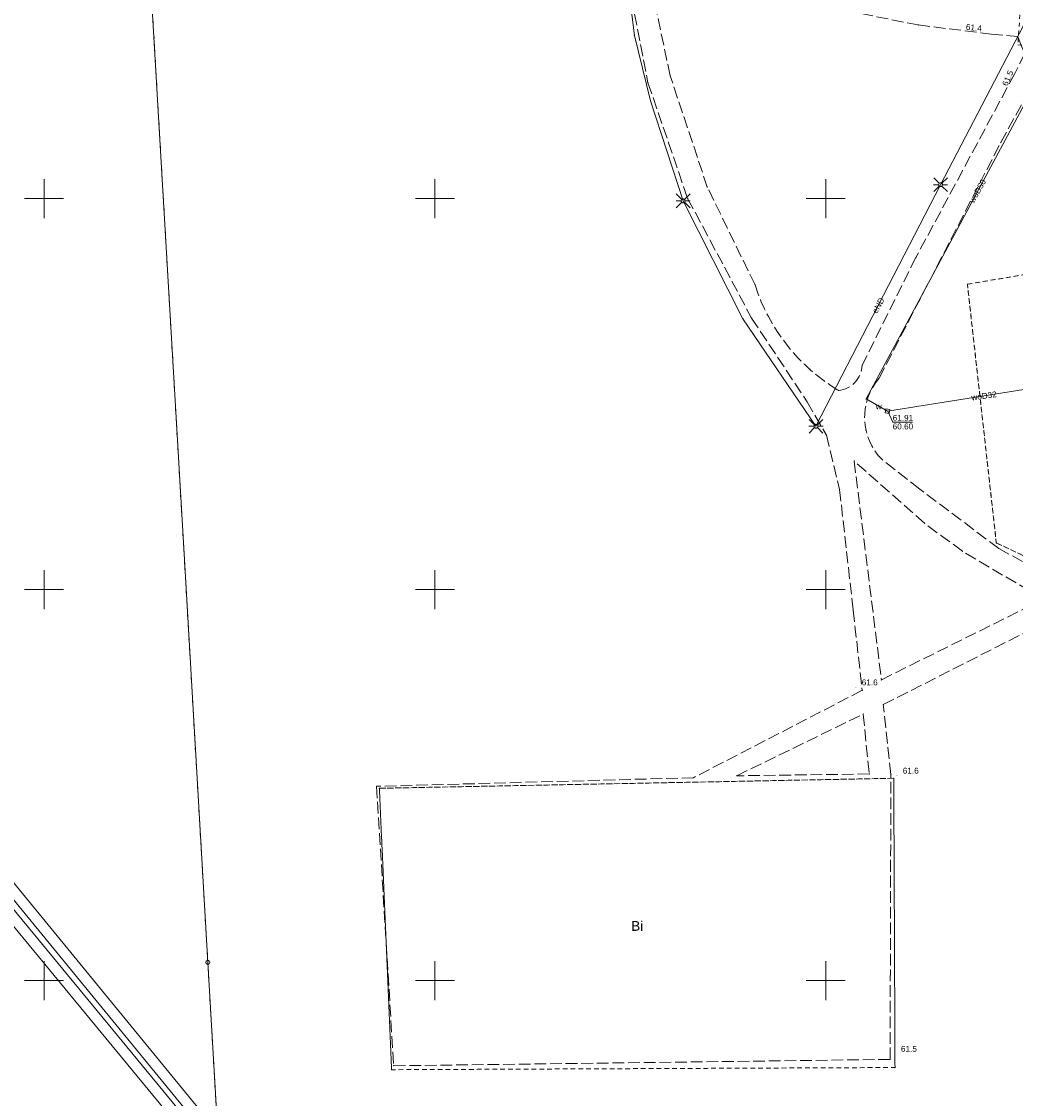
# Model space of a CAD drawing. Header units: millimetres. Extents: x 6421400 to 6424255, y 5791334 to 5793836.
# Tile 5 of 101: x 6422497 to 6422624, y 5792585 to 5792723. Entities that reach past the tile are written whole.
import ezdxf
from ezdxf.enums import TextEntityAlignment as Align

# ---------------------------------------------------------------- set-up
doc = ezdxf.new("R2010")
doc.units = ezdxf.units.MM
doc.linetypes.add('PRZER1-1', pattern=[1, 0.5, -0.5])
doc.linetypes.add('PRZER3-1', pattern=[2, 1.5, -0.5])
doc.layers.get('0').update_dxf_attribs({"color": 252})
for name, color, linetype, lineweight in [('GEPPGD', 252, 'Continuous', 18), ('GESDZI', 252, 'Continuous', 18), ('GESUZY', 252, 'Continuous', 18), ('GESUZY_O', 252, 'Continuous', 18), ('GSLKOU', 252, 'Continuous', 18), ('GSPPRB', 252, 'Continuous', 18), ('GULENN', 252, 'Continuous', 18), ('GULENN_O', 252, 'Continuous', 18), ('GULWOP', 252, 'Continuous', 18), ('GULWOP_O', 252, 'Continuous', 18), ('GUPISL', 252, 'Continuous', 18), ('GUPWWZ', 252, 'Continuous', 13), ('GUPWWZ_O', 252, 'Continuous', 13), ('Ramka sekcyjna', 252, 'Continuous', 18)]:
    doc.layers.add(name, color=color, linetype=linetype, lineweight=lineweight)
for name, color, linetype in [('GSPWPN', 252, 'Continuous'), ('GSPWPN_O', 252, 'Continuous'), ('GUPWSH', 252, 'Continuous'), ('GUPWSH_O', 252, 'Continuous'), ('xref', 252, 'Continuous')]:
    doc.layers.add(name, color=color, linetype=linetype)
doc.styles.add('Arial', font='arial.ttf')

# ---------------------------------------------------------------- blocks, each defined once
blk = doc.blocks.new('GSPWPN1')
blk.add_hatch(color=0).paths.add_polyline_path([(0, 0.045), (-0.011647, 0.043467), (-0.0225, 0.038971), (-0.03182, 0.03182), (-0.038971, 0.0225), (-0.043467, 0.011647), (-0.045, 0), (-0.043467, -0.011647), (-0.038971, -0.0225), (-0.03182, -0.03182), (-0.0225, -0.038971), (-0.011647, -0.043467), (0, -0.045), (0.011647, -0.043467), (0.0225, -0.038971), (0.03182, -0.03182), (0.038971, -0.0225), (0.043467, -0.011647), (0.045, 0), (0.043467, 0.011647), (0.038971, 0.0225), (0.03182, 0.03182), (0.0225, 0.038971), (0.011647, 0.043467)])
blk = doc.blocks.new('GUPWSH1')
blk.add_hatch(color=0).paths.add_polyline_path([(0, 0.045), (-0.011647, 0.043467), (-0.0225, 0.038971), (-0.03182, 0.03182), (-0.038971, 0.0225), (-0.043467, 0.011647), (-0.045, 0), (-0.043467, -0.011647), (-0.038971, -0.0225), (-0.03182, -0.03182), (-0.0225, -0.038971), (-0.011647, -0.043467), (0, -0.045), (0.011647, -0.043467), (0.0225, -0.038971), (0.03182, -0.03182), (0.038971, -0.0225), (0.043467, -0.011647), (0.045, 0), (0.043467, 0.011647), (0.038971, 0.0225), (0.03182, 0.03182), (0.0225, 0.038971), (0.011647, 0.043467)])
blk = doc.blocks.new('GUPISL1_2')
at = {"color": 0}
for points in [[(-0.176777, 0.176777), (-0.883883, 0.883883)], [(0, 0.25), (0, 0.9)], [(0.176777, 0.176777), (0.883883, 0.883883)], [(-0.176777, -0.176777), (-0.883883, -0.883883)], [(0, -0.25), (0, -0.9)], [(0.176777, -0.176777), (0.883883, -0.883883)]]:
    blk.add_lwpolyline(points, dxfattribs=at)
blk.add_lwpolyline([(0.25, 0), (0.241481, -0.064705), (0.216506, -0.125), (0.176777, -0.176777), (0.125, -0.216506), (0.064705, -0.241481), (0, -0.25), (-0.064705, -0.241481), (-0.125, -0.216506), (-0.176777, -0.176777), (-0.216506, -0.125), (-0.241481, -0.064705), (-0.25, 0), (-0.241481, 0.064705), (-0.216506, 0.125), (-0.176777, 0.176777), (-0.125, 0.216506), (-0.064705, 0.241481), (0, 0.25), (0.064705, 0.241481), (0.125, 0.216506), (0.176777, 0.176777), (0.216506, 0.125), (0.241481, 0.064705)], close=True, dxfattribs=at)
blk = doc.blocks.new('GUPWWZ1_2')
at = {"color": 0}
blk.add_lwpolyline([(-0.25, 0.25), (-0.25, -0.25), (0.25, -0.25), (0.25, 0.25)], close=True, dxfattribs=at)
blk = doc.blocks.new('GSPPRB0')
at = {"color": 0, "lineweight": 18}
blk.add_lwpolyline([(-0.007955, 0.0225), (0.007955, 0.0225), (0.0225, 0.007955), (0.0225, -0.007955), (0.007955, -0.0225), (-0.007955, -0.0225), (-0.0225, -0.007955), (-0.0225, 0.007955)], close=True, dxfattribs=at)
blk = doc.blocks.new('GEPPGD1_2')
blk.add_hatch(color=0).paths.add_polyline_path([(-0.045, 0), (-0.042798, -0.013906), (-0.036406, -0.02645), (-0.02645, -0.036406), (-0.013906, -0.042798), (0, -0.045), (0.013906, -0.042798), (0.02645, -0.036406), (0.036406, -0.02645), (0.042798, -0.013906), (0.045, 0), (0.042798, 0.013906), (0.036406, 0.02645), (0.02645, 0.036406), (0.013906, 0.042798), (0, 0.045), (-0.013906, 0.042798), (-0.02645, 0.036406), (-0.036406, 0.02645), (-0.042798, 0.013906)])
blk = doc.blocks.new('GEPPGD1_1')
at = {"color": 0}
blk.add_lwpolyline([(0.25, 0), (0.237764, -0.077254), (0.202254, -0.146946), (0.146946, -0.202254), (0.077254, -0.237764), (0, -0.25), (-0.077254, -0.237764), (-0.146946, -0.202254), (-0.202254, -0.146946), (-0.237764, -0.077254), (-0.25, 0), (-0.237764, 0.077254), (-0.202254, 0.146946), (-0.146946, 0.202254), (-0.077254, 0.237764), (0, 0.25), (0.077254, 0.237764), (0.146946, 0.202254), (0.202254, 0.146946), (0.237764, 0.077254)], close=True, dxfattribs=at)
blk = doc.blocks.new('G$CC51CC4AD')
at = {"layer": 'GESDZI', "linetype": 'Continuous', "lineweight": 18, "elevation": 10.3}
blk.add_lwpolyline([(6422522.94, 5792568.11), (6422520.95, 5792602.33), (6422517.91, 5792654.59), (6422512.36, 5792749.74)], dxfattribs=at)
at = {"layer": 'GESUZY', "linetype": 'PRZER1-1', "lineweight": 18, "elevation": 10.18}
for points in [[(6422522.94, 5792568.11), (6422520.95, 5792602.33), (6422517.91, 5792654.59), (6422512.36, 5792749.74)], [(6422626.23, 5792743.45), (6422624.57, 5792719.67), (6422711.32, 5792708.22), (6422712.41, 5792705.06), (6422618.12, 5792689.05), (6422621.82, 5792655.98), (6422637.86, 5792648.33), (6422721.27, 5792663.54), (6422727.38, 5792636.51), (6422763.91, 5792644.3), (6422750.48, 5792703.05), (6422801.08, 5792696.38), (6422810.34, 5792698.25), (6422917.26, 5792719.89)]]:
    blk.add_lwpolyline(points, dxfattribs=at)
for points in [[(6422750.48, 5792703.05), (6422763.91, 5792644.3), (6422727.38, 5792636.51), (6422721.27, 5792663.54), (6422637.86, 5792648.33), (6422621.82, 5792655.98), (6422618.12, 5792689.05), (6422712.41, 5792705.06), (6422711.32, 5792708.22)], [(6422544.46, 5792588.6), (6422608.86, 5792588.88), (6422608.7, 5792625.87), (6422542.91, 5792624.59)], [(6422608.86, 5792588.88), (6422544.46, 5792588.6), (6422542.91, 5792624.59), (6422608.7, 5792625.87)]]:
    blk.add_lwpolyline(points, close=True, dxfattribs=at)
at = {"layer": 'GSLKOU', "linetype": 'PRZER3-1', "lineweight": 18, "elevation": 10.18}
blk.add_lwpolyline([(6422577.65, 5792727.25), (6422577.36, 5792730.94), (6422578.49, 5792731.74), (6422586.89, 5792728.98), (6422600.62, 5792724.43), (6422611.84, 5792722.21), (6422621.15, 5792721.04), (6422624.56, 5792720.75), (6422625.01, 5792719.58), (6422625.46, 5792718.58), (6422624.17, 5792715.99)], dxfattribs=at)
for points in [[(6422574.77, 5792727.56), (6422577.26, 5792714.81), (6422582.33, 5792700.03), (6422590.52, 5792684.73), (6422597.61, 5792674.03), (6422600.1, 5792669.74), (6422601.77, 5792662.81), (6422603.51, 5792647.36), (6422604.66, 5792637.12), (6422583.08, 5792625.94), (6422542.54, 5792624.84), (6422544.73, 5792589.1), (6422608.23, 5792589.92), (6422608.33, 5792626.36), (6422607.36, 5792635.29), (6422626.45, 5792645, -0.267298)], [(6422624.17, 5792715.99), (6422611.53, 5792692.47), (6422604.66, 5792678.7, -0.373812), (6422601.63, 5792675.47, -0.182701), (6422590.95, 5792688.98), (6422584.85, 5792701.47), (6422580.1, 5792715.71), (6422577.65, 5792727.25)], [(6422714.11, 5792693.02), (6422724.97, 5792644.63, -0.536501), (6422720.12, 5792638.69), (6422677.79, 5792635.82), (6422671.72, 5792636.28), (6422664.32, 5792637.44), (6422653.49, 5792640.42), (6422637.44, 5792646.81), (6422622.14, 5792655.26), (6422612.02, 5792662.86), (6422607.22, 5792666.62, -0.394451), (6422606.83, 5792677.02), (6422622.39, 5792707.17), (6422626.82, 5792715.25)]]:
    blk.add_lwpolyline(points, format="xyb", dxfattribs=at)
blk.add_lwpolyline([(6422603.64, 5792666.44), (6422607.12, 5792638.46), (6422625.46, 5792647.6, 0.938199), (6422626.07, 5792649.83), (6422617.49, 5792654.9), (6422612.64, 5792658.48)], format="xyb", close=True, dxfattribs=at)
blk.add_lwpolyline([(6422588.62, 5792626.19), (6422604.79, 5792634.08), (6422605.56, 5792626.42)], close=True, dxfattribs=at)
at = {"layer": 'GULENN', "linetype": 'Continuous', "lineweight": 18, "elevation": 10.18}
blk.add_lwpolyline([(6422583.73, 5792790.66), (6422579.18, 5792780.31), (6422577.28, 5792774.29), (6422574.97, 5792762.78), (6422573.6, 5792747.54), (6422574.03, 5792732.74), (6422575.53, 5792720.86), (6422577.59, 5792712.51), (6422581.75, 5792699.71), (6422589.41, 5792684.64), (6422598.75, 5792670.89), (6422614.69, 5792701.78), (6422630.6, 5792732.32), (6422641.52, 5792752.48)], dxfattribs=at)
at = {"layer": 'GULWOP', "linetype": 'Continuous', "lineweight": 18, "elevation": 10.18}
for points in [[(6422633.68, 5792727.53), (6422605.16, 5792674.39), (6422607.9, 5792672.82)], [(6423009.16, 5792642.46), (6423008.45, 5792639.52), (6423000.41, 5792607.83), (6422999.36, 5792607.1), (6422910.2, 5792599.39), (6422674.16, 5792579.93), (6422673.36, 5792579.89), (6422615.13, 5792580.22), (6422614.37, 5792580.22), (6422523.42, 5792579.56), (6422522.55, 5792580.28), (6422438.91, 5792682.29), (6422437.98, 5792682.75), (6422437.1, 5792682.91), (6422392.92, 5792687.41)], [(6423010.52, 5792642.13), (6423009.8, 5792639.18), (6423001.63, 5792606.97), (6422999.85, 5792605.74), (6422910.31, 5792597.99), (6422674.26, 5792578.54), (6422673.4, 5792578.48), (6422615.13, 5792578.82), (6422614.38, 5792578.82), (6422522.91, 5792578.16), (6422521.56, 5792579.29), (6422438.02, 5792681.17), (6422437.53, 5792681.41), (6422436.9, 5792681.53), (6422393.32, 5792685.97)], [(6423011.71, 5792641.8), (6423011.11, 5792639.27), (6423010.92, 5792638.53), (6423002.47, 5792605.27), (6423001.53, 5792604.73), (6422910.22, 5792596.94), (6422782.03, 5792585.75), (6422673.27, 5792577.18), (6422672.49, 5792577.16), (6422523.67, 5792576.33), (6422522.8, 5792576.75), (6422438.61, 5792678.8), (6422438.06, 5792679.44), (6422437.17, 5792680.06), (6422393.01, 5792684.8)], [(6423013.08, 5792641.47), (6423012.47, 5792638.94), (6423012.28, 5792638.19), (6423003.69, 5792604.35), (6423001.96, 5792603.36), (6422910.34, 5792595.54), (6422782.15, 5792584.36), (6422673.34, 5792575.78), (6422672.51, 5792575.76), (6422523.35, 5792574.93), (6422521.92, 5792575.62), (6422437.55, 5792677.89), (6422437.12, 5792678.39), (6422436.66, 5792678.7), (6422392.62, 5792683.43)], [(6422607.9, 5792672.82), (6422632.59, 5792676.73)]]:
    blk.add_lwpolyline(points, dxfattribs=at)
at = {"layer": 'GUPWSH_O', "linetype": 'Continuous', "lineweight": 13, "elevation": 10.8, "flags": 128}
blk.add_lwpolyline([(6422607.93, 5792672.8), (6422608.56, 5792671.42), (6422611.08, 5792671.42)], dxfattribs=at)
at = {"layer": 'Ramka sekcyjna', "linetype": 'Continuous', "lineweight": 18, "elevation": 100, "flags": 128}
for points in [[(6422500, 5792697.5), (6422500, 5792702.5)], [(6422550, 5792697.5), (6422550, 5792702.5)], [(6422600, 5792697.5), (6422600, 5792702.5)], [(6422502.5, 5792700), (6422497.5, 5792700)], [(6422552.5, 5792700), (6422547.5, 5792700)], [(6422602.5, 5792700), (6422597.5, 5792700)], [(6422500, 5792647.5), (6422500, 5792652.5)], [(6422550, 5792647.5), (6422550, 5792652.5)], [(6422600, 5792647.5), (6422600, 5792652.5)], [(6422502.5, 5792650), (6422497.5, 5792650)], [(6422552.5, 5792650), (6422547.5, 5792650)], [(6422602.5, 5792650), (6422597.5, 5792650)], [(6422500, 5792597.5), (6422500, 5792602.5)], [(6422550, 5792597.5), (6422550, 5792602.5)], [(6422600, 5792597.5), (6422600, 5792602.5)], [(6422502.5, 5792600), (6422497.5, 5792600)], [(6422552.5, 5792600), (6422547.5, 5792600)], [(6422602.5, 5792600), (6422597.5, 5792600)]]:
    blk.add_lwpolyline(points, dxfattribs=at)
at = {"layer": 'GEPPGD', "linetype": 'Continuous', "lineweight": 18, "rotation": 90}
for name, p in [('GEPPGD1_2', (6422517.91, 5792654.59, 10.32)), ('GEPPGD1_1', (6422520.95, 5792602.33, 10.32))]:
    blk.add_blockref(name, p, dxfattribs=at)
at = {"layer": 'GSPPRB', "linetype": 'Continuous', "lineweight": 18, "rotation": 90}
for p in [(6422611.84, 5792722.21, 10.28), (6422575.53, 5792720.86, 10.28), (6422580.1, 5792715.71, 10.28), (6422577.26, 5792714.81, 10.28), (6422577.59, 5792712.51, 10.28), (6422622.39, 5792707.17, 10.28), (6422584.85, 5792701.47, 10.28), (6422582.33, 5792700.03, 10.28), (6422611.53, 5792692.47, 10.28), (6422590.95, 5792688.98, 10.28), (6422618.12, 5792689.05, 10.28), (6422589.41, 5792684.64, 10.28), (6422590.52, 5792684.73, 10.28), (6422604.66, 5792678.7, 10.28), (6422597.98, 5792678.15, 10.28), (6422606.83, 5792677.02, 10.28), (6422601.63, 5792675.47, 10.28), (6422605.16, 5792674.39, 10.28), (6422597.61, 5792674.03, 10.28), (6422605.15, 5792670.37, 10.28), (6422600.1, 5792669.74, 10.28), (6422603.64, 5792666.44, 10.28), (6422607.22, 5792666.62, 10.28), (6422601.77, 5792662.81, 10.28), (6422612.02, 5792662.86, 10.28), (6422612.64, 5792658.48, 10.28), (6422617.49, 5792654.9, 10.28), (6422621.82, 5792655.98, 10.28), (6422622.14, 5792655.26, 10.28), (6422603.51, 5792647.36, 10.28), (6422607.12, 5792638.46, 10.28), (6422604.66, 5792637.12, 10.28), (6422607.36, 5792635.29, 10.28), (6422604.79, 5792634.08, 10.28), (6422588.62, 5792626.19, 10.28), (6422605.56, 5792626.42, 10.28), (6422608.33, 5792626.36, 10.28), (6422542.54, 5792624.84, 10.28), (6422542.91, 5792624.59, 10.28), (6422583.08, 5792625.94, 10.28), (6422608.7, 5792625.87, 10.28), (6422544.73, 5792589.1, 10.28), (6422608.23, 5792589.92, 10.28), (6422608.86, 5792588.88, 10.28), (6422544.46, 5792588.6, 10.28)]:
    blk.add_blockref('GSPPRB0', p, dxfattribs=at)
at = {"layer": 'GSPWPN', "linetype": 'Continuous', "lineweight": 5, "rotation": 90}
for p in [(6422621.15, 5792721.04, 10.2), (6422624.17, 5792715.99, 10.2), (6422603.85, 5792637.51, 10.2), (6422609.1, 5792626.22, 10.2), (6422608.87, 5792590.64, 10.2)]:
    blk.add_blockref('GSPWPN1', p, dxfattribs=at)
at = {"layer": 'GUPISL', "linetype": 'Continuous', "lineweight": 18, "rotation": 90}
for p in [(6422614.69, 5792701.78, 10.24), (6422581.75, 5792699.71, 10.24), (6422598.75, 5792670.89, 10.24)]:
    blk.add_blockref('GUPISL1_2', p, dxfattribs=at)
at = {"layer": 'GUPWSH', "linetype": 'Continuous', "lineweight": 5, "rotation": 90}
blk.add_blockref('GUPWSH1', (6422607.9, 5792672.82, 10.24), dxfattribs=at)
at = {"layer": 'GUPWWZ', "linetype": 'Continuous', "lineweight": 13, "rotation": 260.661186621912}
blk.add_blockref('GUPWWZ1_2', (6422607.9, 5792672.82, 10.25), dxfattribs=at)
at = {"layer": 'GESUZY_O', "linetype": 'Continuous', "lineweight": 0, "style": 'Arial'}
blk.add_text('Bi', height=1.25, rotation=360, dxfattribs=at).set_placement((6422575.88, 5792606.36, 10.8), align=Align.CENTER)
at = {"layer": 'GSPWPN_O', "linetype": 'Continuous', "lineweight": 0, "style": 'Arial'}
for s, rotation, p in [('61.4', 354.2562, (6422617.9, 5792721.6, 10.8)), ('61.6', 360, (6422604.6, 5792637.76, 10.8)), ('61.6', 360, (6422609.85, 5792626.47, 10.8)), ('61.5', 360, (6422609.62, 5792590.89, 10.8))]:
    blk.add_text(s, height=0.75, rotation=rotation, dxfattribs=at).set_placement(p)
blk.add_text('61.5', height=0.75, rotation=66.1469, dxfattribs=at).set_placement((6422624.04, 5792716.19, 10.8), align=Align.RIGHT)
at = {"layer": 'GULENN_O', "linetype": 'Continuous', "lineweight": 0, "style": 'Arial'}
blk.add_text('eND', height=0.75, rotation=61.6573, dxfattribs=at).set_placement((6422607.05, 5792686.16, 10.8), align=Align.CENTER)
at = {"layer": 'GULWOP_O', "linetype": 'Continuous', "lineweight": 0, "style": 'Arial'}
for s, rotation, p in [('woD50', 60.7259, (6422619.75, 5792700.78, 10.8)), ('woD32', 7.9409, (6422620.3, 5792674.4, 10.8))]:
    blk.add_text(s, height=0.75, rotation=rotation, dxfattribs=at).set_placement(p, align=Align.CENTER)
at = {"layer": 'GUPWSH_O', "linetype": 'Continuous', "lineweight": 0, "style": 'Arial'}
for s, p in [('61.91', (6422608.56, 5792671.59, 10.8)), ('60.60', (6422608.56, 5792670.49, 10.8))]:
    blk.add_text(s, height=0.75, rotation=360, dxfattribs=at).set_placement(p)
at = {"layer": 'GUPWWZ_O', "linetype": 'Continuous', "lineweight": 0, "style": 'Arial'}
blk.add_text('w', height=0.75, rotation=360, dxfattribs=at).set_placement((6422607.15, 5792673.07, 10.8), align=Align.RIGHT)

msp = doc.modelspace()

# ---------------------------------------------------------------- block references
at = {"layer": 'xref'}
msp.add_blockref('G$CC51CC4AD', (0, 0), dxfattribs=at)

doc.saveas('drawing.dxf')
